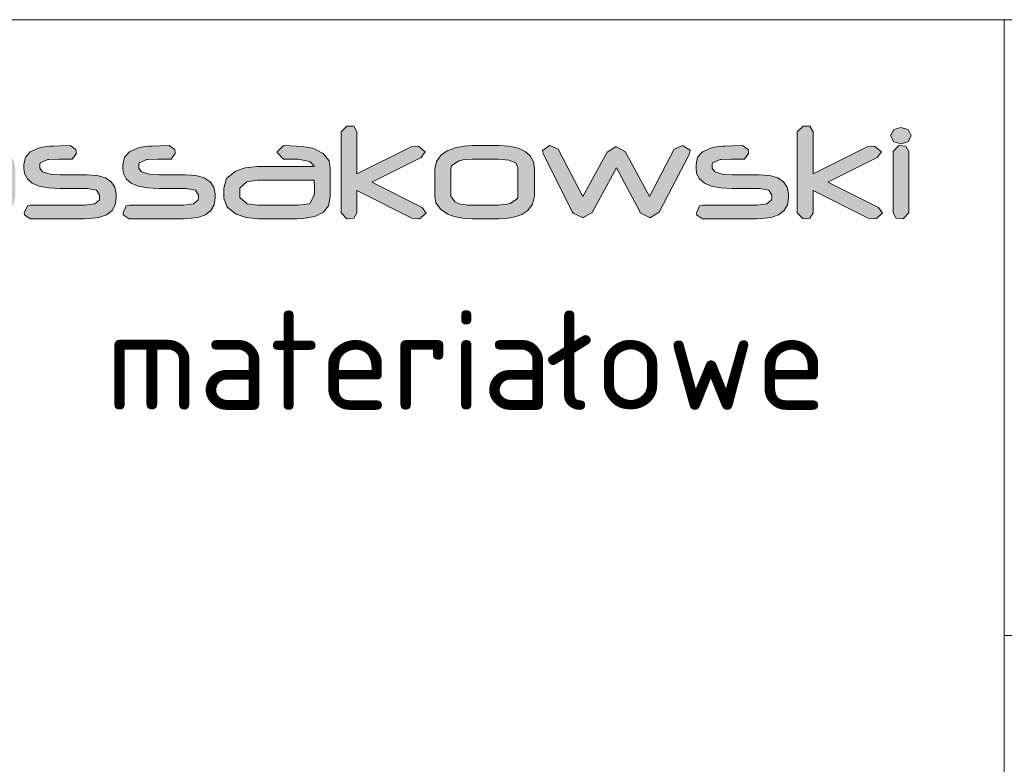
# Model space of a CAD drawing. Header units: millimetres. Extents: x -176817 to 571382, y -58489 to 156123.
# Tile 6 of 256: x -20387 to -18486, y -55333 to -53897. Entities that reach past the tile are written whole.
import ezdxf

# ---------------------------------------------------------------- set-up
doc = ezdxf.new("R2010")
doc.units = ezdxf.units.MM
doc.header["$LTSCALE"] = 0.2
doc.layers.get('0').update_dxf_attribs({"lineweight": 13})
for name, color, linetype, lineweight in [('Prz', 5, 'Continuous', 13), ('SIATKA', 5, 'Continuous', 13), ('TABELA', 7, 'Continuous', 13)]:
    doc.layers.add(name, color=color, linetype=linetype, lineweight=lineweight)
doc.styles.add('Annotative', font='txt')

# ---------------------------------------------------------------- blocks, each defined once
blk = doc.blocks.new('structure pro')
h = blk.add_hatch(color=7)
h.dxf.hatch_style = 1
h.paths.add_polyline_path([(739.2, 22.6), (739.75, 24.09), (741.79, 25.19), (745.17, 25.58), (748.07, 25.58), (749.33, 27.39), (749.17, 28.65), (747.37, 29.9), (747.13, 29.9), (743.75, 29.75), (741, 29.43), (738.81, 28.88), (738.33, 28.65), (735.98, 27.23), (734.56, 25.19), (734.09, 22.6), (734.09, 8.31), (734.09, 7.76), (735.9, 6.34), (738.18, 6.5), (739.2, 8.31)])
h.paths.add_polyline_path([(553.28, 43.25), (550.33, 45.35), (549.87, 45.35), (544.24, 45.15), (539.6, 44.63), (536, 43.65), (535.15, 43.39), (531.22, 40.96), (528.86, 37.63), (528.08, 33.24), (528.08, 9.48), (528.21, 8.44), (531.15, 6.21), (534.95, 6.47), (536.72, 9.42), (536.72, 33.24), (537.63, 35.79), (540.91, 37.56), (546.6, 38.22), (551.38, 38.28), (553.54, 41.29)])
h.paths.add_polyline_path([(115.83, 43.25), (112.82, 45.35), (112.42, 45.35), (106.8, 45.15), (102.15, 44.63), (98.48, 43.65), (97.7, 43.39), (93.77, 40.96), (91.42, 37.63), (90.63, 33.24), (90.63, 9.48), (90.7, 8.44), (93.71, 6.21), (97.44, 6.47), (99.2, 9.42), (99.2, 33.24), (100.12, 35.79), (103.46, 37.56), (109.15, 38.22), (113.93, 38.28), (116.02, 41.29)])
h.paths.add_polyline_path([(1436.84, 35.09), (1434.56, 35.72), (1432.28, 35.09), (1431.18, 33.12), (1432.28, 31.08), (1434.56, 30.45), (1436.84, 31.08), (1437.86, 33.12)])
h.paths.add_polyline_path([(1436.13, 29.75), (1433.93, 29.98), (1432.05, 28.02), (1432.05, 8.31), (1432.99, 6.58), (1435.27, 6.34), (1437.15, 8.31), (1437.15, 28.02)])
h.paths.add_polyline_path([(1405.27, 36.11), (1403.07, 36.19), (1401.18, 34.3), (1401.18, 8.31), (1403.07, 6.34), (1405.27, 6.58), (1406.29, 8.31), (1406.29, 15.45), (1423.96, 6.58), (1426.47, 6.34), (1428.59, 8.15), (1427.33, 10.03), (1411.08, 18.12), (1426.94, 26.06), (1428.28, 27.86), (1426.08, 29.67), (1423.72, 29.51), (1406.29, 20.79), (1406.29, 34.3)])
h.paths.add_polyline_path([(1385.4, 28.65), (1383.59, 29.9), (1380.45, 29.83), (1377.94, 29.75), (1377.15, 29.67), (1374.48, 29.35), (1373.38, 29.04), (1370.71, 27.86), (1369.14, 26.13), (1368.67, 23.86), (1368.67, 22.6), (1368.82, 20.95), (1369.77, 19.22), (1371.34, 17.81), (1373.62, 16.87), (1376.6, 16.32), (1380.21, 16.08), (1388.62, 16.08), (1389.09, 16.08), (1392.07, 15.53), (1393.01, 13.96), (1393.01, 13.1), (1392.94, 12.47), (1391.44, 11.13), (1388.22, 10.74), (1370.71, 10.74), (1369.77, 10.51), (1368.75, 8.31), (1368.82, 7.68), (1370.71, 6.34), (1388.14, 6.34), (1389.64, 6.42), (1392.78, 6.81), (1395.21, 7.68), (1397.02, 9.01), (1398.04, 10.82), (1398.43, 13.1), (1398.43, 14.2), (1398.43, 14.35), (1397.96, 16.55), (1396.78, 18.28), (1394.9, 19.54), (1392.23, 20.24), (1388.85, 20.48), (1380.29, 20.48), (1377.15, 20.71), (1374.64, 21.42), (1373.85, 22.6), (1373.85, 23.86), (1373.93, 24.33), (1376.36, 25.43), (1376.68, 25.43), (1379.9, 25.51), (1383.59, 25.51), (1384.22, 25.58), (1385.55, 27.39)])
h.paths.add_polyline_path([(1324.29, 28.8), (1321.55, 29.98), (1321.47, 29.98), (1319.19, 28.33), (1319.5, 27.08), (1328.85, 8.46), (1329.09, 8.15), (1332.07, 6.74), (1332.38, 6.74), (1335.21, 8.38), (1342.99, 22.76), (1350.6, 8.46), (1350.68, 8.31), (1353.67, 6.81), (1353.98, 6.81), (1356.81, 8.46), (1366.39, 27.08), (1366.7, 28.33), (1366.7, 28.41), (1364.27, 29.98), (1361.6, 28.8), (1353.67, 13.49), (1345.89, 27.78), (1345.89, 27.86), (1342.99, 29.51), (1342.75, 29.51), (1340, 27.78), (1332.23, 13.49)])
h.paths.add_polyline_path([(1308.59, 29.67), (1305.13, 29.9), (1296.49, 29.9), (1293.98, 29.75), (1291.15, 29.2), (1288.8, 28.33), (1286.6, 26.92), (1285.11, 24.8), (1284.56, 22.36), (1284.56, 13.65), (1284.95, 11.45), (1286.36, 9.41), (1288.8, 7.83), (1290.84, 7.13), (1293.59, 6.58), (1296.49, 6.34), (1305.13, 6.34), (1307.49, 6.5), (1310.32, 6.97), (1312.59, 7.76), (1314.56, 9.01), (1316.05, 11.05), (1316.6, 13.65), (1316.6, 22.36), (1316.6, 22.44), (1316.28, 24.72), (1315.26, 26.61), (1313.69, 28.02), (1311.49, 29.04)])
h.paths.add_polyline_path([(1296.57, 25.51), (1304.97, 25.51), (1308.43, 25.19), (1310.63, 24.33), (1311.34, 22.76), (1311.34, 13.65), (1311.18, 12.86), (1308.82, 11.29), (1307.8, 11.05), (1304.97, 10.74), (1296.57, 10.74), (1295.08, 10.74), (1292.41, 11.21), (1291, 11.84), (1289.74, 13.65), (1289.74, 22.36), (1289.97, 23.39), (1292.33, 24.96), (1293.67, 25.27)], flags=16)
h.paths.add_polyline_path([(1258.48, 36.11), (1256.28, 36.19), (1254.4, 34.3), (1254.4, 8.31), (1256.28, 6.34), (1258.48, 6.58), (1259.5, 8.31), (1259.5, 15.45), (1277.17, 6.58), (1279.69, 6.34), (1281.81, 8.15), (1280.55, 10.03), (1264.29, 18.12), (1280.16, 26.06), (1281.49, 27.86), (1279.29, 29.67), (1276.94, 29.51), (1259.5, 20.79), (1259.5, 34.3)])
h.paths.add_polyline_path([(1240.1, 29.75), (1235.86, 29.9), (1233.9, 27.94), (1233.9, 27.63), (1235.86, 25.51), (1237.04, 25.51), (1237.28, 25.51), (1238.14, 25.58), (1238.85, 25.58), (1240.57, 25.51), (1244.34, 24.8), (1245.84, 23.15), (1227.54, 23.15), (1223.61, 22.76), (1220.47, 21.66), (1220.31, 21.58), (1217.56, 19.3), (1216.7, 16.16), (1216.7, 13.18), (1216.7, 13.02), (1217.72, 10.11), (1220.71, 7.83), (1223.93, 6.74), (1227.69, 6.34), (1240.34, 6.34), (1242.15, 6.42), (1245.99, 7.05), (1248.74, 8.46), (1250.39, 10.58), (1250.94, 13.41), (1250.94, 22.68), (1250.55, 24.96), (1248.66, 27.39), (1245.29, 29.04), (1243.56, 29.35)])
h.paths.add_polyline_path([(1240.42, 10.74), (1227.54, 10.74), (1224.16, 11.21), (1221.88, 13.25), (1221.88, 16.24), (1224.08, 18.2), (1227.46, 18.75), (1245.76, 18.75), (1245.76, 17.89), (1245.84, 16.71), (1245.84, 15.53), (1245.84, 14.67), (1245.84, 14.12), (1244.34, 11.29), (1244.11, 11.13)], flags=16)
h.paths.add_polyline_path([(1200.91, 28.65), (1199.11, 29.9), (1196.04, 29.83), (1193.45, 29.75), (1192.67, 29.67), (1190, 29.35), (1188.9, 29.04), (1186.31, 27.86), (1184.74, 26.13), (1184.19, 23.86), (1184.19, 22.6), (1184.42, 20.95), (1185.29, 19.22), (1186.86, 17.81), (1189.13, 16.87), (1192.12, 16.32), (1195.73, 16.08), (1204.13, 16.08), (1204.61, 16.08), (1207.59, 15.53), (1208.53, 13.96), (1208.53, 13.1), (1208.45, 12.47), (1206.96, 11.13), (1203.74, 10.74), (1186.23, 10.74), (1185.29, 10.51), (1184.26, 8.31), (1184.34, 7.68), (1186.23, 6.34), (1203.66, 6.34), (1205.16, 6.42), (1208.3, 6.81), (1210.81, 7.68), (1212.54, 9.01), (1213.56, 10.82), (1213.95, 13.1), (1213.95, 14.2), (1213.95, 14.35), (1213.48, 16.55), (1212.3, 18.28), (1210.42, 19.54), (1207.75, 20.24), (1204.37, 20.48), (1195.81, 20.48), (1192.67, 20.71), (1190.15, 21.42), (1189.37, 22.6), (1189.37, 23.86), (1189.45, 24.33), (1191.88, 25.43), (1192.2, 25.43), (1195.42, 25.51), (1199.11, 25.51), (1199.74, 25.58), (1201.07, 27.39)])
h.paths.add_polyline_path([(1169.11, 28.65), (1167.3, 29.9), (1164.16, 29.83), (1161.65, 29.75), (1160.86, 29.67), (1158.19, 29.35), (1157.09, 29.04), (1154.42, 27.86), (1152.85, 26.13), (1152.38, 23.86), (1152.38, 22.6), (1152.54, 20.95), (1153.48, 19.22), (1155.05, 17.81), (1157.33, 16.87), (1160.23, 16.32), (1163.92, 16.08), (1172.33, 16.08), (1172.72, 16.08), (1175.7, 15.53), (1176.72, 13.96), (1176.72, 13.1), (1176.65, 12.47), (1175.15, 11.13), (1171.86, 10.74), (1154.34, 10.74), (1153.48, 10.51), (1152.46, 8.31), (1152.54, 7.68), (1154.34, 6.34), (1171.86, 6.34), (1173.35, 6.42), (1176.49, 6.81), (1178.92, 7.68), (1180.73, 9.01), (1181.75, 10.82), (1182.07, 13.1), (1182.07, 14.2), (1182.07, 14.35), (1181.67, 16.55), (1180.49, 18.28), (1178.61, 19.54), (1175.94, 20.24), (1172.56, 20.48), (1163.92, 20.48), (1160.78, 20.71), (1158.35, 21.42), (1157.48, 22.6), (1157.48, 23.86), (1157.64, 24.33), (1160.08, 25.43), (1160.39, 25.43), (1163.61, 25.51), (1167.3, 25.51), (1167.93, 25.58), (1169.26, 27.39)])
h.paths.add_polyline_path([(1141.62, 29.67), (1138.16, 29.9), (1129.52, 29.9), (1127.01, 29.75), (1124.18, 29.2), (1121.83, 28.33), (1119.63, 26.92), (1118.06, 24.8), (1117.59, 22.36), (1117.59, 13.65), (1117.98, 11.45), (1119.39, 9.41), (1121.83, 7.83), (1123.87, 7.13), (1126.62, 6.58), (1129.52, 6.34), (1138.16, 6.34), (1140.52, 6.5), (1143.35, 6.97), (1145.62, 7.76), (1147.59, 9.01), (1149.08, 11.05), (1149.63, 13.65), (1149.63, 22.36), (1149.63, 22.44), (1149.24, 24.72), (1148.29, 26.61), (1146.72, 28.02), (1144.45, 29.04)])
h.paths.add_polyline_path([(1129.6, 25.51), (1138.01, 25.51), (1141.46, 25.19), (1143.66, 24.33), (1144.37, 22.76), (1144.37, 13.65), (1144.13, 12.86), (1141.85, 11.29), (1140.83, 11.05), (1138.01, 10.74), (1129.6, 10.74), (1128.11, 10.74), (1125.44, 11.21), (1123.95, 11.84), (1122.77, 13.65), (1122.77, 22.36), (1123.01, 23.39), (1125.36, 24.96), (1126.7, 25.27)], flags=16)
h.paths.add_polyline_path([(1086.96, 34.3), (1084.99, 36.19), (1082.72, 36.11), (1081.62, 34.3), (1081.62, 8.31), (1082.72, 6.58), (1084.99, 6.34), (1086.96, 8.31), (1086.96, 18.67), (1109.81, 6.66), (1112.64, 6.34), (1114.84, 8.15), (1113.58, 10.03), (1091.75, 21.58), (1112.8, 32.65), (1114.13, 34.46), (1111.93, 36.19), (1108.95, 36.03), (1086.96, 24.33)])
h.paths.add_polyline_path([(1052.94, 36.11), (1050.74, 36.19), (1048.78, 34.3), (1048.78, 20.56), (1044.07, 15.92), (1043.59, 15.14), (1044.62, 14.35), (1046.11, 14.67), (1048.78, 17.26), (1048.78, 8.31), (1049.88, 6.58), (1052.08, 6.34), (1053.96, 8.31), (1053.96, 22.29), (1058.83, 27), (1059.22, 27.78), (1058.2, 28.57), (1056.79, 28.33), (1053.96, 25.58), (1053.96, 34.3)])
h.paths.add_polyline_path([(1034.65, 29.67), (1031.51, 29.9), (1021.93, 29.9), (1019.02, 29.75), (1016.2, 29.28), (1013.92, 28.49), (1011.56, 27), (1009.99, 24.96), (1009.52, 22.44), (1009.52, 13.8), (1009.52, 13.1), (1010.38, 10.66), (1012.35, 8.54), (1013.05, 8.07), (1015.41, 7.13), (1018.63, 6.58), (1021.14, 6.42), (1022.32, 6.42), (1025.39, 6.34), (1026.01, 6.42), (1027.27, 8.31), (1027.19, 9.41), (1025.39, 10.74), (1023.89, 10.74), (1021.22, 10.82), (1018.79, 11.13), (1017.53, 11.53), (1015.49, 13.02), (1014.86, 15.45), (1014.86, 15.61), (1040.54, 15.61), (1040.86, 15.61), (1041.96, 17.73), (1041.96, 23.39), (1041.8, 24.72), (1040.62, 26.92), (1038.27, 28.57), (1037.24, 29.04)])
h.paths.add_polyline_path([(1022.71, 25.58), (1026.41, 25.58), (1028.06, 25.58), (1031.9, 25.35), (1034.73, 24.88), (1036.38, 24.01), (1036.93, 22.99), (1036.93, 20.09), (1014.7, 20.09), (1014.7, 22.76), (1015.18, 24.01), (1017.92, 25.19), (1019.89, 25.43)], flags=16)
h.paths.add_polyline_path([(965.23, 28.8), (962.48, 29.98), (962.4, 29.98), (960.04, 28.33), (960.36, 27.08), (969.78, 8.46), (969.94, 8.15), (973, 6.74), (973.32, 6.74), (976.14, 8.38), (983.84, 22.76), (991.46, 8.46), (991.54, 8.31), (994.52, 6.81), (994.91, 6.81), (997.66, 8.46), (1007.24, 27.08), (1007.64, 28.33), (1007.64, 28.41), (1005.2, 29.98), (1002.45, 28.8), (994.52, 13.49), (986.82, 27.78), (986.75, 27.86), (983.84, 29.51), (983.68, 29.51), (980.85, 27.78), (973.16, 13.49)])
h.paths.add_polyline_path([(946.61, 29.75), (942.37, 29.9), (940.41, 27.94), (940.41, 27.63), (942.37, 25.51), (943.55, 25.51), (943.79, 25.51), (944.65, 25.58), (945.36, 25.58), (947.08, 25.51), (950.85, 24.8), (952.35, 23.15), (934.05, 23.15), (930.2, 22.76), (926.98, 21.66), (926.82, 21.58), (924.07, 19.3), (923.21, 16.16), (923.21, 13.18), (923.21, 13.02), (924.23, 10.11), (927.21, 7.83), (930.43, 6.74), (934.2, 6.34), (946.85, 6.34), (948.66, 6.42), (952.5, 7.05), (955.25, 8.46), (956.9, 10.58), (957.45, 13.41), (957.45, 22.68), (957.06, 24.96), (955.17, 27.39), (951.8, 29.04), (950.07, 29.35)])
h.paths.add_polyline_path([(946.93, 10.74), (934.05, 10.74), (930.67, 11.21), (928.39, 13.25), (928.39, 16.24), (930.59, 18.2), (933.97, 18.75), (952.27, 18.75), (952.27, 17.89), (952.35, 16.71), (952.35, 15.53), (952.35, 14.67), (952.35, 14.12), (950.85, 11.29), (950.62, 11.13)], flags=16)
h.paths.add_polyline_path([(911.82, 35.95), (907.89, 36.19), (885.28, 36.19), (883.31, 34.3), (883.31, 8.31), (885.28, 6.34), (887.63, 6.58), (888.81, 8.31), (888.81, 17.02), (907.66, 17.02), (909.07, 17.1), (912.76, 17.49), (915.98, 18.52), (917.4, 19.22), (919.68, 21.66), (920.46, 24.96), (920.46, 29.59), (920.38, 30.3), (918.97, 32.97), (915.75, 34.93), (915.12, 35.17)])
h.paths.add_polyline_path([(888.81, 31.79), (907.97, 31.79), (910.41, 31.71), (913.86, 30.85), (915.04, 29.2), (915.04, 25.11), (914.57, 23.54), (912.29, 22.05), (907.97, 21.5), (888.81, 21.5)], flags=16)
h.paths.add_polyline_path([(851.51, 11.05), (852.6, 9.09), (851.51, 7.05), (849.23, 6.42), (846.95, 7.05), (845.85, 9.09), (846.95, 11.05), (849.23, 11.68)])
h.paths.add_polyline_path([(828.34, 38.54), (827.32, 38.7), (825.59, 38.07), (824.72, 36.42), (825.59, 34.77), (827.39, 34.22), (829.12, 34.85), (829.99, 36.42), (829.75, 37.36), (829.2, 38.07)])
h.paths.add_polyline_path([(842.47, 28.41), (840.82, 29.12), (838.86, 28.49), (812.39, 11.29), (810.98, 9.17), (812.16, 7.05), (814.59, 6.34), (841.69, 6.34), (841.85, 6.34), (843.73, 8.54), (843.73, 8.7), (841.69, 10.74), (820.17, 10.82), (842.47, 25.35), (843.1, 26.68)])
h.paths.add_polyline_path([(801.01, 29.59), (796.45, 29.9), (788.05, 29.9), (784.99, 29.75), (781.14, 29.04), (778.39, 27.7), (776.74, 25.74), (776.19, 23.15), (776.19, 8.31), (777.21, 6.58), (779.41, 6.34), (781.37, 8.31), (781.37, 23.23), (781.37, 23.39), (783.89, 25.35), (785.3, 25.43), (787.58, 25.51), (796.45, 25.51), (798.96, 25.51), (800.38, 25.35), (800.77, 25.27), (802.97, 23.23), (802.97, 8.31), (804.07, 6.58), (806.27, 6.34), (808.23, 8.31), (808.23, 23.23), (808, 24.8), (806.82, 27.08), (804.46, 28.65)])
h.paths.add_polyline_path([(771.79, 35.09), (769.51, 35.72), (767.24, 35.09), (766.14, 33.12), (767.24, 31.08), (769.51, 30.45), (771.79, 31.08), (772.89, 33.12)])
h.paths.add_polyline_path([(771.16, 29.75), (768.96, 29.98), (767, 28.02), (767, 8.31), (768.02, 6.58), (770.22, 6.34), (772.18, 8.31), (772.18, 28.02)])
h.paths.add_polyline_path([(730.01, 36.03), (727.81, 36.19), (725.85, 34.3), (725.85, 29.67), (710.45, 29.67), (706.84, 29.51), (703.23, 28.65), (700.56, 27.23), (698.91, 25.11), (698.2, 22.36), (698.12, 20.09), (698.12, 16.08), (698.2, 13.02), (698.52, 11.21), (699.93, 9.09), (702.44, 7.6), (705.98, 6.66), (710.53, 6.34), (718.39, 6.34), (719.49, 6.42), (723.18, 6.81), (726.4, 7.83), (727.5, 8.38), (730.17, 10.66), (731.03, 13.57), (731.03, 34.3)])
h.paths.add_polyline_path([(717.91, 10.74), (710.45, 10.74), (709.35, 10.74), (706.06, 10.98), (705.03, 11.37), (703.39, 13.96), (703.39, 22.29), (703.7, 23.39), (705.9, 24.88), (710.3, 25.35), (725.85, 25.35), (725.85, 13.73), (725.22, 12.23), (722.63, 11.13)], flags=16)
h.paths.add_polyline_path([(598.24, 45.02), (592.41, 45.35), (578.08, 45.35), (573.83, 45.15), (569.18, 44.3), (565.19, 42.73), (561.52, 40.38), (558.97, 36.97), (558.12, 32.78), (558.12, 18.38), (558.77, 14.72), (561.13, 11.25), (565.25, 8.63), (568.59, 7.46), (573.17, 6.54), (578.08, 6.21), (592.41, 6.21), (596.34, 6.34), (601.05, 7.13), (604.91, 8.57), (608.12, 10.66), (610.67, 14.07), (611.52, 18.38), (611.52, 32.85), (611.52, 33.05), (610.93, 36.84), (609.36, 39.92), (606.68, 42.27), (602.95, 43.97)])
h.paths.add_polyline_path([(578.21, 38.08), (592.15, 38.08), (597.91, 37.63), (601.58, 36.06), (602.82, 33.44), (602.82, 18.38), (602.49, 17.01), (598.63, 14.39), (596.93, 13.93), (592.22, 13.41), (578.21, 13.41), (575.72, 13.54), (571.27, 14.26), (568.85, 15.31), (566.76, 18.38), (566.76, 32.78), (567.22, 34.55), (571.14, 37.1), (573.3, 37.69)], flags=16)
h.paths.add_polyline_path([(508.97, 45.09), (502.82, 45.35), (489.14, 45.35), (484.49, 45.22), (479.71, 44.63), (476.24, 43.65), (472.71, 41.55), (470.29, 38.15), (469.44, 33.77), (469.44, -1.45), (469.57, -2.43), (472.65, -4.65), (476.31, -4.33), (478.08, -1.45), (478.08, 6.54), (504.91, 6.54), (510.08, 6.8), (514.92, 7.78), (518.65, 9.42), (521.4, 11.84), (522.97, 14.92), (523.56, 18.65), (523.56, 33.83), (523.5, 34.55), (522.78, 37.82), (520.95, 40.57), (518.07, 42.67), (514.07, 44.17)])
h.paths.add_polyline_path([(504.91, 13.74), (478.08, 13.74), (478.08, 33.5), (478.08, 33.9), (479.52, 36.25), (483.31, 37.69), (489.47, 38.15), (502.95, 38.15), (506.09, 38.08), (510.08, 37.76), (512.9, 36.84), (514.86, 33.77), (514.86, 18.52), (513.94, 16.09), (510.67, 14.33)], flags=16)
h.paths.add_polyline_path([(405.23, 45.02), (400.13, 45.41), (384.03, 45.41), (379.25, 45.22), (374.61, 44.43), (370.74, 43.06), (366.75, 40.57), (364.2, 37.17), (363.35, 32.98), (363.35, 18.58), (363.41, 17.47), (364.85, 13.41), (368.13, 9.81), (369.3, 9.09), (373.3, 7.46), (378.6, 6.47), (382.79, 6.28), (384.75, 6.21), (389.85, 6.21), (390.9, 6.28), (393.06, 9.42), (392.8, 11.32), (389.85, 13.41), (387.37, 13.48), (382.98, 13.61), (378.79, 14.13), (376.83, 14.79), (373.43, 17.34), (372.25, 21.26), (372.25, 21.59), (415.12, 21.59), (415.64, 21.59), (417.47, 25.13), (417.47, 34.55), (417.28, 36.78), (415.25, 40.44), (411.32, 43.19), (409.62, 43.91)])
h.paths.add_polyline_path([(385.4, 38.22), (391.56, 38.28), (394.24, 38.22), (400.72, 37.82), (405.37, 36.97), (408.18, 35.66), (409.1, 33.83), (409.1, 29.05), (371.99, 29.05), (371.99, 33.5), (372.84, 35.6), (377.42, 37.56), (380.69, 37.95)], flags=16)
edge = h.paths.add_edge_path()
edge.add_line((357.72, 38.28), (359.88, 41.29))
edge.add_line((359.88, 41.29), (359.62, 43.25))
edge.add_line((359.62, 43.25), (356.67, 45.35))
edge.add_line((356.67, 45.35), (356.21, 45.35))
edge.add_line((356.21, 45.35), (350.59, 45.15))
edge.add_line((350.59, 45.15), (345.94, 44.63))
edge.add_line((345.94, 44.63), (342.34, 43.65))
edge.add_line((342.34, 43.65), (341.49, 43.39))
edge.add_line((341.49, 43.39), (337.56, 40.96))
edge.add_line((337.56, 40.96), (335.21, 37.63))
edge.add_line((335.21, 37.63), (334.42, 33.24))
edge.add_line((334.42, 33.24), (334.42, 9.48))
edge.add_line((334.42, 9.48), (334.55, 8.44))
edge.add_line((334.55, 8.44), (337.5, 6.21))
edge.add_line((337.5, 6.21), (341.23, 6.47))
edge.add_line((341.23, 6.47), (343.06, 9.42))
edge.add_line((343.06, 9.42), (343.06, 33.24))
edge.add_line((343.06, 33.24), (343.98, 35.79))
edge.add_line((343.98, 35.79), (347.25, 37.56))
edge.add_line((347.25, 37.56), (352.94, 38.22))
edge.add_line((352.94, 38.22), (357.72, 38.28))
edge.add_line((357.72, 38.28), (352.94, 38.22))
h.paths.add_polyline_path([(281.74, 45.09), (278.01, 45.35), (276.96, 45.28), (274.8, 42.14), (274.8, 17.86), (274.86, 16.88), (275.65, 13.61), (277.55, 10.92), (280.49, 8.9), (284.55, 7.39), (289.66, 6.47), (295.81, 6.21), (299.87, 6.21), (300.19, 6.15), (302.74, 6.15), (304.51, 6.08), (305.23, 6.08), (311.71, 6.34), (317.14, 7.13), (321.59, 8.31), (325.06, 10.01), (327.55, 12.17), (328.99, 14.79), (329.51, 17.86), (329.51, 42.14), (329.38, 43.25), (326.31, 45.35), (322.51, 45.09), (320.74, 42.14), (320.74, 17.8), (320.74, 17.21), (319.04, 15.11), (315.05, 13.87), (308.63, 13.41), (295.81, 13.41), (293.71, 13.48), (288.02, 14.13), (284.55, 15.57), (283.44, 17.86), (283.44, 42.14)])
h.paths.add_polyline_path([(252.15, 55.69), (248.49, 55.95), (247.51, 55.89), (245.28, 52.74), (245.28, 45.02), (242.53, 45.02), (240.96, 44.83), (238.93, 41.49), (240.96, 38.08), (242.53, 37.95), (245.28, 37.89), (245.28, 9.42), (247.05, 6.47), (250.71, 6.21), (251.76, 6.28), (253.92, 9.42), (253.92, 37.89), (267.53, 37.89), (268.58, 37.95), (270.81, 41.03), (270.54, 42.93), (267.53, 45.02), (253.92, 45.02), (253.92, 52.74)])
h.paths.add_polyline_path([(236.05, 43.32), (232.91, 45.35), (198.75, 45.35), (194.17, 45.15), (189.19, 44.24), (185.33, 42.6), (182.58, 40.31), (180.95, 37.23), (180.42, 33.5), (180.42, 18.06), (181.14, 13.87), (183.43, 10.4), (187.36, 7.98), (190.18, 7.06), (194.76, 6.41), (200.58, 6.21), (232.45, 6.21), (234.35, 6.47), (236.45, 9.42), (236.19, 11.32), (233.24, 13.41), (200.84, 13.41), (199.01, 13.48), (193.45, 14.2), (190.11, 15.83), (189, 18.45), (189, 33.77), (189.98, 35.99), (193.38, 37.56), (199.4, 38.08), (232.91, 38.08), (234.35, 38.35), (236.25, 41.75)])
h.paths.add_polyline_path([(127.87, 45.09), (124.21, 45.35), (123.16, 45.28), (121, 42.14), (121, 17.86), (121, 16.88), (121.85, 13.61), (123.75, 10.92), (126.69, 8.9), (130.75, 7.39), (135.79, 6.47), (141.94, 6.21), (146, 6.21), (146.33, 6.15), (148.88, 6.15), (150.71, 6.08), (151.43, 6.08), (157.85, 6.34), (163.28, 7.13), (167.79, 8.31), (171.2, 10.01), (173.68, 12.17), (175.19, 14.79), (175.65, 17.86), (175.65, 42.14), (175.58, 43.25), (172.44, 45.35), (168.71, 45.09), (166.94, 42.14), (166.94, 17.8), (166.88, 17.21), (165.24, 15.11), (161.18, 13.87), (154.83, 13.41), (141.94, 13.41), (139.91, 13.48), (134.15, 14.13), (130.75, 15.57), (129.57, 17.86), (129.57, 42.14)])
h.paths.add_polyline_path([(69.3, 55.69), (65.63, 55.95), (64.65, 55.89), (62.49, 52.74), (62.49, 45.02), (59.67, 45.02), (58.1, 44.83), (56.07, 41.49), (58.1, 38.08), (59.67, 37.95), (62.49, 37.89), (62.49, 9.42), (64.19, 6.47), (67.92, 6.21), (68.9, 6.28), (71.06, 9.42), (71.06, 37.89), (84.68, 37.89), (85.79, 37.95), (87.95, 41.03), (87.69, 42.93), (84.68, 45.02), (71.06, 45.02), (71.06, 52.74)])
h.paths.add_polyline_path([(31.73, 43.25), (28.78, 45.35), (23.55, 45.35), (19.29, 45.15), (17.98, 45.09), (13.6, 44.5), (11.7, 44.04), (7.38, 42.08), (4.7, 39.13), (3.85, 35.34), (3.85, 33.18), (4.18, 30.49), (5.68, 27.61), (8.3, 25.32), (12.09, 23.69), (17.07, 22.77), (23.16, 22.44), (37.16, 22.44), (37.88, 22.44), (42.85, 21.46), (44.49, 18.84), (44.49, 17.4), (44.36, 16.36), (41.87, 14.2), (36.44, 13.41), (7.25, 13.41), (5.75, 13.15), (4.04, 9.42), (4.18, 8.37), (7.25, 6.21), (36.38, 6.21), (38.8, 6.28), (44.1, 6.93), (48.16, 8.44), (51.1, 10.66), (52.87, 13.61), (53.46, 17.4), (53.46, 19.17), (53.46, 19.5), (52.74, 23.16), (50.77, 26.04), (47.57, 28.14), (43.18, 29.38), (37.49, 29.77), (23.22, 29.77), (17.98, 30.03), (13.86, 31.21), (12.49, 33.31), (12.49, 35.34), (12.62, 36.12), (16.74, 37.95), (17.26, 38.02), (22.57, 38.08), (28.78, 38.08), (29.83, 38.22), (31.99, 41.29)])
edge = h.paths.add_edge_path()
edge.add_line((748.07, 25.58), (745.17, 25.58))
edge.add_line((551.38, 38.28), (546.6, 38.22))
edge.add_line((113.93, 38.28), (109.15, 38.22))
at = {"color": 7, "lineweight": 0}
for p, q in [((1256.28, 36.19), (1254.4, 34.3)), ((1258.48, 36.11), (1256.28, 36.19)), ((1259.5, 34.3), (1258.48, 36.11)), ((1403.07, 36.19), (1401.18, 34.3)), ((1405.27, 36.11), (1403.07, 36.19)), ((1406.29, 34.3), (1405.27, 36.11)), ((1432.28, 35.09), (1431.18, 33.12)), ((1434.56, 35.72), (1432.28, 35.09)), ((1436.84, 35.09), (1434.56, 35.72)), ((1437.86, 33.12), (1436.84, 35.09)), ((1254.4, 34.3), (1254.4, 8.31)), ((1259.5, 20.79), (1259.5, 34.3)), ((1401.18, 34.3), (1401.18, 8.31)), ((1406.29, 20.79), (1406.29, 34.3)), ((1431.18, 33.12), (1432.28, 31.08)), ((1436.84, 31.08), (1437.86, 33.12)), ((1157.09, 29.04), (1154.42, 27.86)), ((1158.19, 29.35), (1157.09, 29.04)), ((1160.86, 29.67), (1158.19, 29.35)), ((1161.65, 29.75), (1160.86, 29.67)), ((1164.16, 29.83), (1161.65, 29.75)), ((1167.3, 29.9), (1164.16, 29.83)), ((1169.11, 28.65), (1167.3, 29.9)), ((1169.26, 27.39), (1169.11, 28.65)), ((1188.9, 29.04), (1186.31, 27.86)), ((1190, 29.35), (1188.9, 29.04)), ((1192.67, 29.67), (1190, 29.35)), ((1193.45, 29.75), (1192.67, 29.67)), ((1196.04, 29.83), (1193.45, 29.75)), ((1199.11, 29.9), (1196.04, 29.83)), ((1200.91, 28.65), (1199.11, 29.9)), ((1201.07, 27.39), (1200.91, 28.65)), ((1235.86, 29.9), (1233.9, 27.94)), ((1240.1, 29.75), (1235.86, 29.9)), ((1243.56, 29.35), (1240.1, 29.75)), ((1245.29, 29.04), (1243.56, 29.35)), ((1248.66, 27.39), (1245.29, 29.04)), ((1276.94, 29.51), (1259.5, 20.79)), ((1279.29, 29.67), (1276.94, 29.51)), ((1281.49, 27.86), (1279.29, 29.67)), ((1291.15, 29.2), (1288.8, 28.33)), ((1293.98, 29.75), (1291.15, 29.2)), ((1296.49, 29.9), (1293.98, 29.75)), ((1305.13, 29.9), (1296.49, 29.9)), ((1308.59, 29.67), (1305.13, 29.9)), ((1311.49, 29.04), (1308.59, 29.67)), ((1313.69, 28.02), (1311.49, 29.04)), ((1321.47, 29.98), (1319.19, 28.33)), ((1321.55, 29.98), (1321.47, 29.98)), ((1324.29, 28.8), (1321.55, 29.98)), ((1332.23, 13.49), (1324.29, 28.8)), ((1342.75, 29.51), (1340, 27.78)), ((1342.99, 29.51), (1342.75, 29.51)), ((1345.89, 27.86), (1342.99, 29.51)), ((1361.6, 28.8), (1353.67, 13.49)), ((1364.27, 29.98), (1361.6, 28.8)), ((1366.7, 28.41), (1364.27, 29.98)), ((1373.38, 29.04), (1370.71, 27.86)), ((1374.48, 29.35), (1373.38, 29.04)), ((1377.15, 29.67), (1374.48, 29.35)), ((1377.94, 29.75), (1377.15, 29.67)), ((1380.45, 29.83), (1377.94, 29.75)), ((1383.59, 29.9), (1380.45, 29.83)), ((1385.4, 28.65), (1383.59, 29.9)), ((1385.55, 27.39), (1385.4, 28.65)), ((1423.72, 29.51), (1406.29, 20.79)), ((1426.08, 29.67), (1423.72, 29.51)), ((1428.28, 27.86), (1426.08, 29.67)), ((1433.93, 29.98), (1432.05, 28.02)), ((1432.28, 31.08), (1434.56, 30.45)), ((1436.13, 29.75), (1433.93, 29.98)), ((1434.56, 30.45), (1436.84, 31.08)), ((1437.15, 28.02), (1436.13, 29.75)), ((1152.85, 26.13), (1152.38, 23.86)), ((1154.42, 27.86), (1152.85, 26.13)), ((1157.64, 24.33), (1160.08, 25.43)), ((1160.08, 25.43), (1160.39, 25.43)), ((1160.39, 25.43), (1163.61, 25.51)), ((1163.61, 25.51), (1167.3, 25.51)), ((1167.3, 25.51), (1167.93, 25.58)), ((1167.93, 25.58), (1169.26, 27.39)), ((1184.74, 26.13), (1184.19, 23.86)), ((1186.31, 27.86), (1184.74, 26.13)), ((1189.45, 24.33), (1191.88, 25.43)), ((1191.88, 25.43), (1192.2, 25.43)), ((1192.2, 25.43), (1195.42, 25.51)), ((1195.42, 25.51), (1199.11, 25.51)), ((1199.11, 25.51), (1199.74, 25.58)), ((1199.74, 25.58), (1201.07, 27.39)), ((1233.9, 27.94), (1233.9, 27.63)), ((1233.9, 27.63), (1235.86, 25.51)), ((1235.86, 25.51), (1237.04, 25.51)), ((1237.04, 25.51), (1237.28, 25.51)), ((1237.28, 25.51), (1238.14, 25.58)), ((1238.14, 25.58), (1238.85, 25.58)), ((1238.85, 25.58), (1240.57, 25.51)), ((1240.57, 25.51), (1244.34, 24.8)), ((1250.55, 24.96), (1248.66, 27.39)), ((1264.29, 18.12), (1280.16, 26.06)), ((1280.16, 26.06), (1281.49, 27.86)), ((1286.6, 26.92), (1285.11, 24.8)), ((1288.8, 28.33), (1286.6, 26.92)), ((1293.67, 25.27), (1296.57, 25.51)), ((1296.57, 25.51), (1304.97, 25.51)), ((1304.97, 25.51), (1308.43, 25.19)), ((1315.26, 26.61), (1313.69, 28.02)), ((1316.28, 24.72), (1315.26, 26.61)), ((1319.19, 28.33), (1319.5, 27.08)), ((1319.5, 27.08), (1328.85, 8.46)), ((1340, 27.78), (1332.23, 13.49)), ((1345.89, 27.78), (1345.89, 27.86)), ((1353.67, 13.49), (1345.89, 27.78)), ((1356.81, 8.46), (1366.39, 27.08)), ((1366.39, 27.08), (1366.7, 28.33)), ((1366.7, 28.33), (1366.7, 28.41)), ((1369.14, 26.13), (1368.67, 23.86)), ((1370.71, 27.86), (1369.14, 26.13)), ((1373.93, 24.33), (1376.36, 25.43)), ((1376.36, 25.43), (1376.68, 25.43)), ((1376.68, 25.43), (1379.9, 25.51)), ((1379.9, 25.51), (1383.59, 25.51)), ((1383.59, 25.51), (1384.22, 25.58)), ((1384.22, 25.58), (1385.55, 27.39)), ((1411.08, 18.12), (1426.94, 26.06)), ((1426.94, 26.06), (1428.28, 27.86)), ((1432.05, 28.02), (1432.05, 8.31)), ((1437.15, 8.31), (1437.15, 28.02)), ((1152.38, 23.86), (1152.38, 22.6)), ((1152.38, 22.6), (1152.54, 20.95)), ((1157.48, 23.86), (1157.64, 24.33)), ((1157.48, 22.6), (1157.48, 23.86)), ((1158.35, 21.42), (1157.48, 22.6)), ((1184.19, 23.86), (1184.19, 22.6)), ((1184.19, 22.6), (1184.42, 20.95)), ((1189.37, 23.86), (1189.45, 24.33)), ((1189.37, 22.6), (1189.37, 23.86)), ((1190.15, 21.42), (1189.37, 22.6)), ((1223.61, 22.76), (1220.47, 21.66)), ((1227.54, 23.15), (1223.61, 22.76)), ((1245.84, 23.15), (1227.54, 23.15)), ((1227.54, 23.15), (1227.54, 23.15)), ((1244.34, 24.8), (1245.84, 23.15)), ((1250.94, 22.68), (1250.55, 24.96)), ((1250.94, 13.41), (1250.94, 22.68)), ((1285.11, 24.8), (1284.56, 22.36)), ((1284.56, 22.36), (1284.56, 13.65)), ((1289.74, 22.36), (1289.97, 23.39)), ((1289.74, 13.65), (1289.74, 22.36)), ((1289.97, 23.39), (1292.33, 24.96)), ((1292.33, 24.96), (1293.67, 25.27)), ((1308.43, 25.19), (1310.63, 24.33)), ((1310.63, 24.33), (1311.34, 22.76)), ((1311.34, 22.76), (1311.34, 13.65)), ((1316.6, 22.44), (1316.28, 24.72)), ((1316.6, 22.36), (1316.6, 22.44)), ((1316.6, 13.65), (1316.6, 22.36)), ((1335.21, 8.38), (1342.99, 22.76)), ((1342.99, 22.76), (1350.6, 8.46)), ((1368.67, 23.86), (1368.67, 22.6)), ((1368.67, 22.6), (1368.82, 20.95)), ((1373.85, 23.86), (1373.93, 24.33)), ((1373.85, 22.6), (1373.85, 23.86)), ((1374.64, 21.42), (1373.85, 22.6)), ((1152.54, 20.95), (1153.48, 19.22)), ((1153.48, 19.22), (1155.05, 17.81)), ((1160.78, 20.71), (1158.35, 21.42)), ((1163.92, 20.48), (1160.78, 20.71)), ((1172.56, 20.48), (1163.92, 20.48)), ((1175.94, 20.24), (1172.56, 20.48)), ((1178.61, 19.54), (1175.94, 20.24)), ((1180.49, 18.28), (1178.61, 19.54)), ((1184.42, 20.95), (1185.29, 19.22)), ((1185.29, 19.22), (1186.86, 17.81)), ((1192.67, 20.71), (1190.15, 21.42)), ((1195.81, 20.48), (1192.67, 20.71)), ((1204.37, 20.48), (1195.81, 20.48)), ((1207.75, 20.24), (1204.37, 20.48)), ((1210.42, 19.54), (1207.75, 20.24)), ((1212.3, 18.28), (1210.42, 19.54)), ((1217.56, 19.3), (1216.7, 16.16)), ((1220.31, 21.58), (1217.56, 19.3)), ((1220.47, 21.66), (1220.31, 21.58)), ((1259.5, 20.79), (1259.5, 20.79)), ((1368.82, 20.95), (1369.77, 19.22)), ((1369.77, 19.22), (1371.34, 17.81)), ((1377.15, 20.71), (1374.64, 21.42)), ((1380.29, 20.48), (1377.15, 20.71)), ((1388.85, 20.48), (1380.29, 20.48)), ((1392.23, 20.24), (1388.85, 20.48)), ((1394.9, 19.54), (1392.23, 20.24)), ((1396.78, 18.28), (1394.9, 19.54)), ((1406.29, 20.79), (1406.29, 20.79)), ((1155.05, 17.81), (1157.33, 16.87)), ((1157.33, 16.87), (1160.23, 16.32)), ((1160.23, 16.32), (1163.92, 16.08)), ((1163.92, 16.08), (1172.33, 16.08)), ((1172.33, 16.08), (1172.72, 16.08)), ((1172.72, 16.08), (1175.7, 15.53)), ((1181.67, 16.55), (1180.49, 18.28)), ((1182.07, 14.35), (1181.67, 16.55)), ((1186.86, 17.81), (1189.13, 16.87)), ((1189.13, 16.87), (1192.12, 16.32)), ((1192.12, 16.32), (1195.73, 16.08)), ((1195.73, 16.08), (1204.13, 16.08)), ((1204.13, 16.08), (1204.61, 16.08)), ((1204.61, 16.08), (1207.59, 15.53)), ((1213.48, 16.55), (1212.3, 18.28)), ((1213.95, 14.35), (1213.48, 16.55)), ((1216.7, 16.16), (1216.7, 13.18)), ((1221.88, 16.24), (1224.08, 18.2)), ((1221.88, 13.25), (1221.88, 16.24)), ((1224.08, 18.2), (1227.46, 18.75)), ((1227.46, 18.75), (1245.76, 18.75)), ((1245.76, 18.75), (1245.76, 17.89)), ((1245.76, 17.89), (1245.84, 16.71)), ((1245.84, 16.71), (1245.84, 15.53)), ((1280.55, 10.03), (1264.29, 18.12)), ((1371.34, 17.81), (1373.62, 16.87)), ((1373.62, 16.87), (1376.6, 16.32)), ((1376.6, 16.32), (1380.21, 16.08)), ((1380.21, 16.08), (1388.62, 16.08)), ((1388.62, 16.08), (1389.09, 16.08)), ((1389.09, 16.08), (1392.07, 15.53)), ((1397.96, 16.55), (1396.78, 18.28)), ((1398.43, 14.35), (1397.96, 16.55)), ((1427.33, 10.03), (1411.08, 18.12)), ((1175.7, 15.53), (1176.72, 13.96)), ((1176.72, 13.1), (1176.65, 12.47)), ((1176.72, 13.96), (1176.72, 13.1)), ((1181.75, 10.82), (1182.07, 13.1)), ((1182.07, 14.2), (1182.07, 14.35)), ((1182.07, 13.1), (1182.07, 14.2)), ((1207.59, 15.53), (1208.53, 13.96)), ((1208.53, 13.1), (1208.45, 12.47)), ((1208.53, 13.96), (1208.53, 13.1)), ((1213.56, 10.82), (1213.95, 13.1)), ((1213.95, 14.2), (1213.95, 14.35)), ((1213.95, 13.1), (1213.95, 14.2)), ((1216.7, 13.18), (1216.7, 13.02)), ((1216.7, 13.02), (1217.72, 10.11)), ((1224.16, 11.21), (1221.88, 13.25)), ((1245.84, 14.12), (1244.34, 11.29)), ((1245.84, 15.53), (1245.84, 14.67)), ((1245.84, 14.67), (1245.84, 14.12)), ((1250.39, 10.58), (1250.94, 13.41)), ((1259.5, 15.45), (1277.17, 6.58)), ((1259.5, 8.31), (1259.5, 15.45)), ((1284.56, 13.65), (1284.95, 11.45)), ((1291, 11.84), (1289.74, 13.65)), ((1311.18, 12.86), (1308.82, 11.29)), ((1311.34, 13.65), (1311.18, 12.86)), ((1316.05, 11.05), (1316.6, 13.65)), ((1392.07, 15.53), (1393.01, 13.96)), ((1393.01, 13.1), (1392.94, 12.47)), ((1393.01, 13.96), (1393.01, 13.1)), ((1398.04, 10.82), (1398.43, 13.1)), ((1398.43, 14.2), (1398.43, 14.35)), ((1398.43, 13.1), (1398.43, 14.2)), ((1406.29, 15.45), (1423.96, 6.58)), ((1406.29, 8.31), (1406.29, 15.45)), ((1153.48, 10.51), (1152.46, 8.31)), ((1154.34, 10.74), (1153.48, 10.51)), ((1171.86, 10.74), (1154.34, 10.74)), ((1175.15, 11.13), (1171.86, 10.74)), ((1176.65, 12.47), (1175.15, 11.13)), ((1180.73, 9.01), (1181.75, 10.82)), ((1185.29, 10.51), (1184.26, 8.31)), ((1186.23, 10.74), (1185.29, 10.51)), ((1203.74, 10.74), (1186.23, 10.74)), ((1206.96, 11.13), (1203.74, 10.74)), ((1208.45, 12.47), (1206.96, 11.13)), ((1212.54, 9.01), (1213.56, 10.82)), ((1217.72, 10.11), (1220.71, 7.83)), ((1227.54, 10.74), (1224.16, 11.21)), ((1240.42, 10.74), (1227.54, 10.74)), ((1244.11, 11.13), (1240.42, 10.74)), ((1244.34, 11.29), (1244.11, 11.13)), ((1248.74, 8.46), (1250.39, 10.58)), ((1281.81, 8.15), (1280.55, 10.03)), ((1284.95, 11.45), (1286.36, 9.41)), ((1292.41, 11.21), (1291, 11.84)), ((1295.08, 10.74), (1292.41, 11.21)), ((1296.57, 10.74), (1295.08, 10.74)), ((1304.97, 10.74), (1296.57, 10.74)), ((1307.8, 11.05), (1304.97, 10.74)), ((1308.82, 11.29), (1307.8, 11.05)), ((1314.56, 9.01), (1316.05, 11.05)), ((1369.77, 10.51), (1368.75, 8.31)), ((1370.71, 10.74), (1369.77, 10.51)), ((1388.22, 10.74), (1370.71, 10.74)), ((1391.44, 11.13), (1388.22, 10.74)), ((1392.94, 12.47), (1391.44, 11.13)), ((1397.02, 9.01), (1398.04, 10.82)), ((1428.59, 8.15), (1427.33, 10.03)), ((1152.46, 8.31), (1152.54, 7.68)), ((1152.54, 7.68), (1154.34, 6.34)), ((1154.34, 6.34), (1171.86, 6.34)), ((1171.86, 6.34), (1173.35, 6.42)), ((1173.35, 6.42), (1176.49, 6.81)), ((1176.49, 6.81), (1178.92, 7.68)), ((1178.92, 7.68), (1180.73, 9.01)), ((1184.26, 8.31), (1184.34, 7.68)), ((1184.34, 7.68), (1186.23, 6.34)), ((1186.23, 6.34), (1203.66, 6.34)), ((1203.66, 6.34), (1205.16, 6.42)), ((1205.16, 6.42), (1208.3, 6.81)), ((1208.3, 6.81), (1210.81, 7.68)), ((1210.81, 7.68), (1212.54, 9.01)), ((1220.71, 7.83), (1220.71, 7.83)), ((1220.71, 7.83), (1223.93, 6.74)), ((1223.93, 6.74), (1227.69, 6.34)), ((1227.69, 6.34), (1240.34, 6.34)), ((1240.34, 6.34), (1242.15, 6.42)), ((1242.15, 6.42), (1245.99, 7.05)), ((1245.99, 7.05), (1248.74, 8.46)), ((1254.4, 8.31), (1256.28, 6.34)), ((1256.28, 6.34), (1258.48, 6.58)), ((1258.48, 6.58), (1259.5, 8.31)), ((1277.17, 6.58), (1279.69, 6.34)), ((1279.69, 6.34), (1281.81, 8.15)), ((1286.36, 9.41), (1288.8, 7.83)), ((1288.8, 7.83), (1290.84, 7.13)), ((1290.84, 7.13), (1293.59, 6.58)), ((1293.59, 6.58), (1296.49, 6.34)), ((1296.49, 6.34), (1305.13, 6.34)), ((1305.13, 6.34), (1307.49, 6.5)), ((1307.49, 6.5), (1310.32, 6.97)), ((1310.32, 6.97), (1312.59, 7.76)), ((1312.59, 7.76), (1314.56, 9.01)), ((1328.85, 8.46), (1329.09, 8.15)), ((1329.09, 8.15), (1332.07, 6.74)), ((1332.07, 6.74), (1332.38, 6.74)), ((1332.38, 6.74), (1335.21, 8.38)), ((1350.6, 8.46), (1350.68, 8.31)), ((1350.68, 8.31), (1353.67, 6.81)), ((1353.67, 6.81), (1353.98, 6.81)), ((1353.98, 6.81), (1356.81, 8.46)), ((1368.75, 8.31), (1368.82, 7.68)), ((1368.82, 7.68), (1370.71, 6.34)), ((1370.71, 6.34), (1388.14, 6.34)), ((1388.14, 6.34), (1389.64, 6.42)), ((1389.64, 6.42), (1392.78, 6.81)), ((1392.78, 6.81), (1395.21, 7.68)), ((1395.21, 7.68), (1397.02, 9.01)), ((1401.18, 8.31), (1403.07, 6.34)), ((1403.07, 6.34), (1405.27, 6.58)), ((1405.27, 6.58), (1406.29, 8.31)), ((1423.96, 6.58), (1426.47, 6.34)), ((1426.47, 6.34), (1428.59, 8.15)), ((1432.05, 8.31), (1432.99, 6.58)), ((1432.99, 6.58), (1435.27, 6.34)), ((1435.27, 6.34), (1437.15, 8.31))]:
    blk.add_line(p, q, dxfattribs=at)
blk = doc.blocks.new('A$C72E22663')
at = {"layer": 'Prz'}
blk.add_lwpolyline([(-1140, 0), (0, 0), (0, 459.29), (-1140, 459.29)], close=True, dxfattribs=at)
at = {"layer": 'TABELA', "color": 3}
for p, q in [((-248.8, 459.29), (-248.8, 0)), ((-248.8, 340.5), (0, 340.5))]:
    blk.add_line(p, q, dxfattribs=at)
at = {"color": 7, "xscale": 0.6000000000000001, "yscale": 0.6000000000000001, "zscale": 0.6000000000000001}
blk.add_blockref('structure pro', (-1129.49, 417.06), dxfattribs=at)
at = {"layer": 'TABELA', "color": 3, "insert": (-1127.87, 403.18), "char_height": 23, "width": 879.0694, "attachment_point": 1, "rotation": 360, "style": 'Annotative'}
blk.add_mtext('{\\fISOCPEUR|b0|i0|c238|p34;\\H0.83333x;\\C7;projekty  budowlane - ekspertyzy  techniczne - badania  materiałowe}', dxfattribs=at)

msp = doc.modelspace()

# ---------------------------------------------------------------- block references
at = {"layer": 'SIATKA', "color": 42, "xscale": 10, "yscale": 10, "zscale": 10}
msp.add_blockref('A$C72E22663', (-15998.2722, -58489.4339), dxfattribs=at)

doc.saveas('drawing.dxf')
